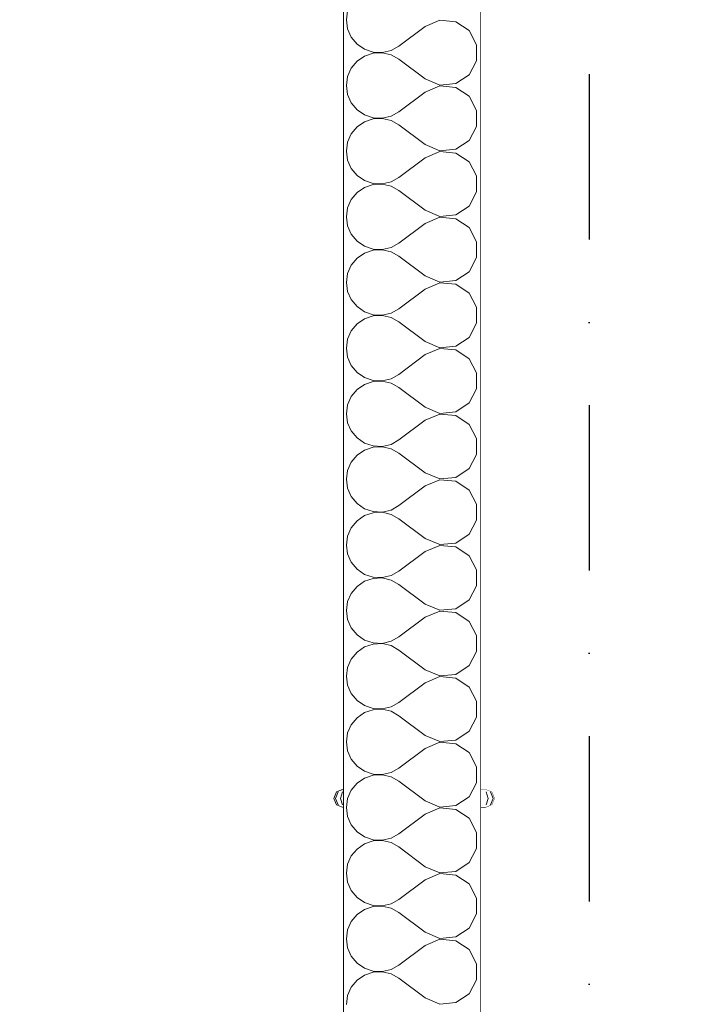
# Model space of a CAD drawing. Header units: millimetres. Extents: x -12989 to 402831, y -50461 to 30884.
# Tile 33 of 175: x 367791 to 368534, y -45175 to -44103. Entities that reach past the tile are written whole.
import ezdxf
from ezdxf.enums import TextEntityAlignment as Align

# ---------------------------------------------------------------- set-up
doc = ezdxf.new("R2010")
doc.units = ezdxf.units.MM
doc.header["$MEASUREMENT"] = 0
doc.linetypes.add('Kropki i Kreski', pattern=[360, 180, -90, 0, -90])
doc.linetypes.add('Wipeout_Contour', pattern=[1000, 0, -1000])
for name, color, linetype in [('AS_Blachy.Import IFC', 7, 'Continuous'), ('Nowe_04-ŚCIANY DZIAŁOWE', 7, 'Continuous'), ('Nowe_Drzwi Archicad', 7, 'Continuous'), ('Nowe_Warstwa IFC.Import IFC', 7, 'Continuous')]:
    doc.layers.add(name, color=color, linetype=linetype)
doc.layers.add('Nowe_04-ŚCIANY DZIAŁOWE_Nr_pióra__174', color=7, linetype='Continuous', lineweight=5, true_color=0x6a6a6a)
for name, color, linetype, lineweight in [('Nowe_04-ŚCIANY DZIAŁOWE_Nr_pióra__27', 7, 'Continuous', 25), ('Nowe_Drzwi Archicad_Nr_pióra__3', 7, 'Continuous', 13), ('Nowe_Warstwa IFC.Import IFC_Nr_pióra__1', 7, 'Continuous', 13), ('Nowe_Warstwa IFC.Import IFC_Nr_pióra__25', 7, 'Continuous', 25)]:
    doc.layers.add(name, color=color, linetype=linetype, lineweight=lineweight)
doc.styles.add('STYL_AUTOMATYCZNY_1', font='arial.ttf')

# ---------------------------------------------------------------- blocks, each defined once
blk = doc.blocks.new('*X14', base_point=(362576.7, -45960.6))
at = {"layer": 'Nowe_04-ŚCIANY DZIAŁOWE_Nr_pióra__174', "color": 251, "linetype": 'Continuous', "lineweight": 5, "true_color": 0x6a6a6a}
for p, q in [((368147.4, -44093.7), (368146.1, -44103.4)), ((368146.1, -44103.4), (368147.4, -44113.2)), ((368231.8, -44110.6), (368203.2, -44132)), ((368247.8, -44103.9), (368231.8, -44110.6)), ((368265.1, -44105.5), (368247.8, -44103.9)), ((368279.6, -44115.1), (368265.1, -44105.5)), ((368147.4, -44113.2), (368151.4, -44122.2)), ((368287.8, -44130.5), (368279.6, -44115.1)), ((368151.4, -44122.2), (368157.7, -44129.8)), ((368157.7, -44129.8), (368165.8, -44135.4)), ((368194.6, -44136.8), (368203.2, -44132)), ((368287.8, -44147.9), (368287.8, -44130.5)), ((368165.8, -44135.4), (368175.1, -44138.5)), ((368175.1, -44139.8), (368165.8, -44142.9)), ((368175.1, -44138.5), (368185, -44139)), ((368185, -44139.3), (368175.1, -44139.8)), ((368185, -44139), (368194.6, -44136.8)), ((368194.6, -44141.5), (368185, -44139.3)), ((368203.2, -44146.3), (368194.6, -44141.5)), ((368157.7, -44148.5), (368151.4, -44156.1)), ((368165.8, -44142.9), (368157.7, -44148.5)), ((368231.8, -44167.7), (368203.2, -44146.3)), ((368279.6, -44163.2), (368287.8, -44147.9)), ((368151.4, -44156.1), (368147.4, -44165.1)), ((368265.1, -44172.8), (368279.6, -44163.2)), ((368147.4, -44165.1), (368146.1, -44174.9)), ((368146.1, -44174.9), (368147.4, -44184.6)), ((368231.8, -44167.7), (368247.8, -44174.5)), ((368247.8, -44174.5), (368265.1, -44172.8)), ((368147.4, -44184.6), (368151.4, -44193.7)), ((368231.8, -44182), (368203.2, -44203.4)), ((368247.8, -44175.3), (368231.8, -44182)), ((368265.1, -44176.9), (368247.8, -44175.3)), ((368279.6, -44186.6), (368265.1, -44176.9)), ((368151.4, -44193.7), (368157.7, -44201.2)), ((368287.8, -44201.9), (368279.6, -44186.6)), ((368157.7, -44201.2), (368165.8, -44206.8)), ((368165.8, -44206.8), (368175.1, -44210)), ((368194.6, -44208.2), (368203.2, -44203.4)), ((368287.8, -44219.3), (368287.8, -44201.9)), ((368165.8, -44214.4), (368157.7, -44219.9)), ((368175.1, -44211.2), (368165.8, -44214.4)), ((368175.1, -44210), (368185, -44210.4)), ((368185, -44210.7), (368175.1, -44211.2)), ((368185, -44210.4), (368194.6, -44208.2)), ((368194.6, -44213), (368185, -44210.7)), ((368203.2, -44217.7), (368194.6, -44213)), ((368231.8, -44239.2), (368203.2, -44217.7)), ((368151.4, -44227.5), (368147.4, -44236.5)), ((368157.7, -44219.9), (368151.4, -44227.5)), ((368279.6, -44234.6), (368287.8, -44219.3)), ((368147.4, -44236.5), (368146.1, -44246.3)), ((368231.8, -44239.2), (368247.8, -44245.9)), ((368265.1, -44244.3), (368279.6, -44234.6)), ((368146.1, -44246.3), (368147.4, -44256.1)), ((368247.8, -44246.7), (368231.8, -44253.4)), ((368247.8, -44245.9), (368265.1, -44244.3)), ((368265.1, -44248.4), (368247.8, -44246.7)), ((368279.6, -44258), (368265.1, -44248.4)), ((368147.4, -44256.1), (368151.4, -44265.1)), ((368231.8, -44253.4), (368203.2, -44274.9)), ((368287.8, -44273.3), (368279.6, -44258)), ((368151.4, -44265.1), (368157.7, -44272.7)), ((368157.7, -44272.7), (368165.8, -44278.3)), ((368165.8, -44278.3), (368175.1, -44281.4)), ((368175.1, -44281.4), (368185, -44281.9)), ((368185, -44281.9), (368194.6, -44279.6)), ((368194.6, -44279.6), (368203.2, -44274.9)), ((368287.8, -44290.7), (368287.8, -44273.3)), ((368157.7, -44291.4), (368151.4, -44299)), ((368165.8, -44285.8), (368157.7, -44291.4)), ((368175.1, -44282.6), (368165.8, -44285.8)), ((368185, -44282.2), (368175.1, -44282.6)), ((368194.6, -44284.4), (368185, -44282.2)), ((368203.2, -44289.2), (368194.6, -44284.4)), ((368231.8, -44310.6), (368203.2, -44289.2)), ((368279.6, -44306.1), (368287.8, -44290.7)), ((368151.4, -44299), (368147.4, -44308)), ((368147.4, -44308), (368146.1, -44317.7)), ((368231.8, -44310.6), (368247.8, -44317.3)), ((368265.1, -44315.7), (368279.6, -44306.1)), ((368146.1, -44317.7), (368147.4, -44327.5)), ((368231.8, -44324.9), (368203.2, -44346.3)), ((368247.8, -44318.1), (368231.8, -44324.9)), ((368247.8, -44317.3), (368265.1, -44315.7)), ((368265.1, -44319.8), (368247.8, -44318.1)), ((368279.6, -44329.4), (368265.1, -44319.8)), ((368147.4, -44327.5), (368151.4, -44336.5)), ((368287.8, -44344.8), (368279.6, -44329.4)), ((368151.4, -44336.5), (368157.7, -44344.1)), ((368157.7, -44344.1), (368165.8, -44349.7)), ((368194.6, -44351.1), (368203.2, -44346.3)), ((368287.8, -44362.1), (368287.8, -44344.8)), ((368165.8, -44349.7), (368175.1, -44352.8)), ((368175.1, -44354.1), (368165.8, -44357.2)), ((368175.1, -44352.8), (368185, -44353.3)), ((368185, -44353.6), (368175.1, -44354.1)), ((368185, -44353.3), (368194.6, -44351.1)), ((368194.6, -44355.8), (368185, -44353.6)), ((368203.2, -44360.6), (368194.6, -44355.8)), ((368157.7, -44362.8), (368151.4, -44370.4)), ((368165.8, -44357.2), (368157.7, -44362.8)), ((368231.8, -44382), (368203.2, -44360.6)), ((368279.6, -44377.5), (368287.8, -44362.1)), ((368151.4, -44370.4), (368147.4, -44379.4)), ((368265.1, -44387.1), (368279.6, -44377.5)), ((368147.4, -44379.4), (368146.1, -44389.2)), ((368146.1, -44389.2), (368147.4, -44398.9)), ((368231.8, -44382), (368247.8, -44388.8)), ((368247.8, -44388.8), (368265.1, -44387.1)), ((368147.4, -44398.9), (368151.4, -44407.9)), ((368231.8, -44396.3), (368203.2, -44417.7)), ((368247.8, -44389.6), (368231.8, -44396.3)), ((368265.1, -44391.2), (368247.8, -44389.6)), ((368279.6, -44400.8), (368265.1, -44391.2)), ((368151.4, -44407.9), (368157.7, -44415.5)), ((368287.8, -44416.2), (368279.6, -44400.8)), ((368157.7, -44415.5), (368165.8, -44421.1)), ((368165.8, -44421.1), (368175.1, -44424.3)), ((368194.6, -44422.5), (368203.2, -44417.7)), ((368287.8, -44433.6), (368287.8, -44416.2)), ((368165.8, -44428.6), (368157.7, -44434.2)), ((368175.1, -44425.5), (368165.8, -44428.6)), ((368175.1, -44424.3), (368185, -44424.7)), ((368185, -44425), (368175.1, -44425.5)), ((368185, -44424.7), (368194.6, -44422.5)), ((368194.6, -44427.3), (368185, -44425)), ((368203.2, -44432), (368194.6, -44427.3)), ((368231.8, -44453.4), (368203.2, -44432)), ((368151.4, -44441.8), (368147.4, -44450.8)), ((368157.7, -44434.2), (368151.4, -44441.8)), ((368279.6, -44448.9), (368287.8, -44433.6)), ((368147.4, -44450.8), (368146.1, -44460.6)), ((368231.8, -44453.4), (368247.8, -44460.2)), ((368265.1, -44458.5), (368279.6, -44448.9)), ((368146.1, -44460.6), (368147.4, -44470.4)), ((368247.8, -44461), (368231.8, -44467.7)), ((368247.8, -44460.2), (368265.1, -44458.5)), ((368265.1, -44462.6), (368247.8, -44461)), ((368279.6, -44472.3), (368265.1, -44462.6)), ((368147.4, -44470.4), (368151.4, -44479.4)), ((368231.8, -44467.7), (368203.2, -44489.2)), ((368287.8, -44487.6), (368279.6, -44472.3)), ((368151.4, -44479.4), (368157.7, -44487)), ((368157.7, -44487), (368165.8, -44492.5)), ((368165.8, -44492.5), (368175.1, -44495.7)), ((368175.1, -44495.7), (368185, -44496.2)), ((368185, -44496.2), (368194.6, -44493.9)), ((368194.6, -44493.9), (368203.2, -44489.2)), ((368287.8, -44505), (368287.8, -44487.6)), ((368157.7, -44505.7), (368151.4, -44513.2)), ((368165.8, -44500.1), (368157.7, -44505.7)), ((368175.1, -44496.9), (368165.8, -44500.1)), ((368185, -44496.5), (368175.1, -44496.9)), ((368194.6, -44498.7), (368185, -44496.5)), ((368203.2, -44503.4), (368194.6, -44498.7)), ((368231.8, -44524.9), (368203.2, -44503.4)), ((368279.6, -44520.3), (368287.8, -44505)), ((368151.4, -44513.2), (368147.4, -44522.3)), ((368147.4, -44522.3), (368146.1, -44532)), ((368231.8, -44524.9), (368247.8, -44531.6)), ((368265.1, -44530), (368279.6, -44520.3)), ((368146.1, -44532), (368147.4, -44541.8)), ((368231.8, -44539.2), (368203.2, -44560.6)), ((368247.8, -44532.4), (368231.8, -44539.2)), ((368247.8, -44531.6), (368265.1, -44530)), ((368265.1, -44534.1), (368247.8, -44532.4)), ((368279.6, -44543.7), (368265.1, -44534.1)), ((368147.4, -44541.8), (368151.4, -44550.8)), ((368287.8, -44559), (368279.6, -44543.7)), ((368151.4, -44550.8), (368157.7, -44558.4)), ((368157.7, -44558.4), (368165.8, -44564)), ((368194.6, -44565.4), (368203.2, -44560.6)), ((368287.8, -44576.4), (368287.8, -44559)), ((368165.8, -44564), (368175.1, -44567.1)), ((368175.1, -44568.4), (368165.8, -44571.5)), ((368175.1, -44567.1), (368185, -44567.6)), ((368185, -44567.9), (368175.1, -44568.4)), ((368185, -44567.6), (368194.6, -44565.4)), ((368194.6, -44570.1), (368185, -44567.9)), ((368203.2, -44574.9), (368194.6, -44570.1)), ((368157.7, -44577.1), (368151.4, -44584.7)), ((368165.8, -44571.5), (368157.7, -44577.1)), ((368231.8, -44596.3), (368203.2, -44574.9)), ((368279.6, -44591.8), (368287.8, -44576.4)), ((368151.4, -44584.7), (368147.4, -44593.7)), ((368265.1, -44601.4), (368279.6, -44591.8)), ((368147.4, -44593.7), (368146.1, -44603.4)), ((368146.1, -44603.4), (368147.4, -44613.2)), ((368231.8, -44596.3), (368247.8, -44603)), ((368247.8, -44603), (368265.1, -44601.4)), ((368147.4, -44613.2), (368151.4, -44622.2)), ((368231.8, -44610.6), (368203.2, -44632)), ((368247.8, -44603.9), (368231.8, -44610.6)), ((368265.1, -44605.5), (368247.8, -44603.9)), ((368279.6, -44615.1), (368265.1, -44605.5)), ((368151.4, -44622.2), (368157.7, -44629.8)), ((368287.8, -44630.5), (368279.6, -44615.1)), ((368157.7, -44629.8), (368165.8, -44635.4)), ((368165.8, -44635.4), (368175.1, -44638.5)), ((368194.6, -44636.8), (368203.2, -44632)), ((368287.8, -44647.9), (368287.8, -44630.5)), ((368165.8, -44642.9), (368157.7, -44648.5)), ((368175.1, -44639.8), (368165.8, -44642.9)), ((368175.1, -44638.5), (368185, -44639)), ((368185, -44639.3), (368175.1, -44639.8)), ((368185, -44639), (368194.6, -44636.8)), ((368194.6, -44641.5), (368185, -44639.3)), ((368203.2, -44646.3), (368194.6, -44641.5)), ((368231.8, -44667.7), (368203.2, -44646.3)), ((368151.4, -44656.1), (368147.4, -44665.1)), ((368157.7, -44648.5), (368151.4, -44656.1)), ((368279.6, -44663.2), (368287.8, -44647.9)), ((368147.4, -44665.1), (368146.1, -44674.9)), ((368231.8, -44667.7), (368247.8, -44674.5)), ((368265.1, -44672.8), (368279.6, -44663.2)), ((368146.1, -44674.9), (368147.4, -44684.6)), ((368247.8, -44675.3), (368231.8, -44682)), ((368247.8, -44674.5), (368265.1, -44672.8)), ((368265.1, -44676.9), (368247.8, -44675.3)), ((368279.6, -44686.6), (368265.1, -44676.9)), ((368147.4, -44684.6), (368151.4, -44693.7)), ((368231.8, -44682), (368203.2, -44703.4)), ((368287.8, -44701.9), (368279.6, -44686.6)), ((368151.4, -44693.7), (368157.7, -44701.2)), ((368157.7, -44701.2), (368165.8, -44706.8)), ((368165.8, -44706.8), (368175.1, -44710)), ((368175.1, -44710), (368185, -44710.4)), ((368185, -44710.4), (368194.6, -44708.2)), ((368194.6, -44708.2), (368203.2, -44703.4)), ((368287.8, -44719.3), (368287.8, -44701.9)), ((368157.7, -44719.9), (368151.4, -44727.5)), ((368165.8, -44714.4), (368157.7, -44719.9)), ((368175.1, -44711.2), (368165.8, -44714.4)), ((368185, -44710.7), (368175.1, -44711.2)), ((368194.6, -44713), (368185, -44710.7)), ((368203.2, -44717.7), (368194.6, -44713)), ((368231.8, -44739.2), (368203.2, -44717.7)), ((368279.6, -44734.6), (368287.8, -44719.3)), ((368151.4, -44727.5), (368147.4, -44736.5)), ((368147.4, -44736.5), (368146.1, -44746.3)), ((368231.8, -44739.2), (368247.8, -44745.9)), ((368265.1, -44744.3), (368279.6, -44734.6)), ((368146.1, -44746.3), (368147.4, -44756.1)), ((368231.8, -44753.4), (368203.2, -44774.9)), ((368247.8, -44746.7), (368231.8, -44753.4)), ((368247.8, -44745.9), (368265.1, -44744.3)), ((368265.1, -44748.4), (368247.8, -44746.7)), ((368279.6, -44758), (368265.1, -44748.4)), ((368147.4, -44756.1), (368151.4, -44765.1)), ((368287.8, -44773.3), (368279.6, -44758)), ((368151.4, -44765.1), (368157.7, -44772.7)), ((368157.7, -44772.7), (368165.8, -44778.3)), ((368194.6, -44779.6), (368203.2, -44774.9)), ((368287.8, -44790.7), (368287.8, -44773.3)), ((368165.8, -44778.3), (368175.1, -44781.4)), ((368175.1, -44782.6), (368165.8, -44785.8)), ((368175.1, -44781.4), (368185, -44781.9)), ((368185, -44782.2), (368175.1, -44782.6)), ((368185, -44781.9), (368194.6, -44779.6)), ((368194.6, -44784.4), (368185, -44782.2)), ((368203.2, -44789.2), (368194.6, -44784.4)), ((368157.7, -44791.4), (368151.4, -44799)), ((368165.8, -44785.8), (368157.7, -44791.4)), ((368231.8, -44810.6), (368203.2, -44789.2)), ((368279.6, -44806.1), (368287.8, -44790.7)), ((368151.4, -44799), (368147.4, -44808)), ((368265.1, -44815.7), (368279.6, -44806.1)), ((368147.4, -44808), (368146.1, -44817.7)), ((368146.1, -44817.7), (368147.4, -44827.5)), ((368231.8, -44810.6), (368247.8, -44817.3)), ((368247.8, -44817.3), (368265.1, -44815.7)), ((368147.4, -44827.5), (368151.4, -44836.5)), ((368231.8, -44824.9), (368203.2, -44846.3)), ((368247.8, -44818.1), (368231.8, -44824.9)), ((368265.1, -44819.8), (368247.8, -44818.1)), ((368279.6, -44829.4), (368265.1, -44819.8)), ((368151.4, -44836.5), (368157.7, -44844.1)), ((368287.8, -44844.8), (368279.6, -44829.4)), ((368157.7, -44844.1), (368165.8, -44849.7)), ((368165.8, -44849.7), (368175.1, -44852.8)), ((368194.6, -44851.1), (368203.2, -44846.3)), ((368287.8, -44862.1), (368287.8, -44844.8)), ((368165.8, -44857.2), (368157.7, -44862.8)), ((368175.1, -44854.1), (368165.8, -44857.2)), ((368175.1, -44852.8), (368185, -44853.3)), ((368185, -44853.6), (368175.1, -44854.1)), ((368185, -44853.3), (368194.6, -44851.1)), ((368194.6, -44855.8), (368185, -44853.6)), ((368203.2, -44860.6), (368194.6, -44855.8)), ((368231.8, -44882), (368203.2, -44860.6)), ((368151.4, -44870.4), (368147.4, -44879.4)), ((368157.7, -44862.8), (368151.4, -44870.4)), ((368279.6, -44877.5), (368287.8, -44862.1)), ((368147.4, -44879.4), (368146.1, -44889.2)), ((368231.8, -44882), (368247.8, -44888.8)), ((368265.1, -44887.1), (368279.6, -44877.5)), ((368146.1, -44889.2), (368147.4, -44898.9)), ((368247.8, -44889.6), (368231.8, -44896.3)), ((368247.8, -44888.8), (368265.1, -44887.1)), ((368265.1, -44891.2), (368247.8, -44889.6)), ((368279.6, -44900.8), (368265.1, -44891.2)), ((368147.4, -44898.9), (368151.4, -44907.9)), ((368231.8, -44896.3), (368203.2, -44917.7)), ((368287.8, -44916.2), (368279.6, -44900.8)), ((368151.4, -44907.9), (368157.7, -44915.5)), ((368157.7, -44915.5), (368165.8, -44921.1)), ((368165.8, -44921.1), (368175.1, -44924.3)), ((368175.1, -44924.3), (368185, -44924.7)), ((368185, -44924.7), (368194.6, -44922.5)), ((368194.6, -44922.5), (368203.2, -44917.7)), ((368287.8, -44933.6), (368287.8, -44916.2)), ((368157.7, -44934.2), (368151.4, -44941.8)), ((368165.8, -44928.6), (368157.7, -44934.2)), ((368175.1, -44925.5), (368165.8, -44928.6)), ((368185, -44925), (368175.1, -44925.5)), ((368194.6, -44927.3), (368185, -44925)), ((368203.2, -44932), (368194.6, -44927.3)), ((368231.8, -44953.4), (368203.2, -44932)), ((368279.6, -44948.9), (368287.8, -44933.6)), ((368151.4, -44941.8), (368147.4, -44950.8)), ((368147.4, -44950.8), (368146.1, -44960.6)), ((368231.8, -44953.4), (368247.8, -44960.2)), ((368265.1, -44958.5), (368279.6, -44948.9)), ((368146.1, -44960.6), (368147.4, -44970.4)), ((368231.8, -44967.7), (368203.2, -44989.2)), ((368247.8, -44961), (368231.8, -44967.7)), ((368247.8, -44960.2), (368265.1, -44958.5)), ((368265.1, -44962.6), (368247.8, -44961)), ((368279.6, -44972.3), (368265.1, -44962.6)), ((368147.4, -44970.4), (368151.4, -44979.4)), ((368287.8, -44987.6), (368279.6, -44972.3)), ((368151.4, -44979.4), (368157.7, -44987)), ((368157.7, -44987), (368165.8, -44992.5)), ((368194.6, -44993.9), (368203.2, -44989.2)), ((368287.8, -45005), (368287.8, -44987.6)), ((368165.8, -44992.5), (368175.1, -44995.7)), ((368175.1, -44996.9), (368165.8, -45000.1)), ((368175.1, -44995.7), (368185, -44996.2)), ((368185, -44996.5), (368175.1, -44996.9)), ((368185, -44996.2), (368194.6, -44993.9)), ((368194.6, -44998.7), (368185, -44996.5)), ((368203.2, -45003.4), (368194.6, -44998.7)), ((368157.7, -45005.7), (368151.4, -45013.2)), ((368165.8, -45000.1), (368157.7, -45005.7)), ((368231.8, -45024.9), (368203.2, -45003.4)), ((368279.6, -45020.3), (368287.8, -45005)), ((368151.4, -45013.2), (368147.4, -45022.3)), ((368265.1, -45030), (368279.6, -45020.3)), ((368147.4, -45022.3), (368146.1, -45032)), ((368146.1, -45032), (368147.4, -45041.8)), ((368231.8, -45024.9), (368247.8, -45031.6)), ((368247.8, -45031.6), (368265.1, -45030)), ((368147.4, -45041.8), (368151.4, -45050.8)), ((368231.8, -45039.2), (368203.2, -45060.6)), ((368247.8, -45032.4), (368231.8, -45039.2)), ((368265.1, -45034.1), (368247.8, -45032.4)), ((368279.6, -45043.7), (368265.1, -45034.1)), ((368151.4, -45050.8), (368157.7, -45058.4)), ((368287.8, -45059), (368279.6, -45043.7)), ((368157.7, -45058.4), (368165.8, -45064)), ((368165.8, -45064), (368175.1, -45067.1)), ((368194.6, -45065.4), (368203.2, -45060.6)), ((368287.8, -45076.4), (368287.8, -45059)), ((368165.8, -45071.5), (368157.7, -45077.1)), ((368175.1, -45068.4), (368165.8, -45071.5)), ((368175.1, -45067.1), (368185, -45067.6)), ((368185, -45067.9), (368175.1, -45068.4)), ((368185, -45067.6), (368194.6, -45065.4)), ((368194.6, -45070.1), (368185, -45067.9)), ((368203.2, -45074.9), (368194.6, -45070.1)), ((368231.8, -45096.3), (368203.2, -45074.9)), ((368151.4, -45084.7), (368147.4, -45093.7)), ((368157.7, -45077.1), (368151.4, -45084.7)), ((368279.6, -45091.8), (368287.8, -45076.4)), ((368147.4, -45093.7), (368146.1, -45103.4)), ((368231.8, -45096.3), (368247.8, -45103)), ((368265.1, -45101.4), (368279.6, -45091.8)), ((368146.1, -45103.4), (368147.4, -45113.2)), ((368247.8, -45103.9), (368231.8, -45110.6)), ((368247.8, -45103), (368265.1, -45101.4)), ((368265.1, -45105.5), (368247.8, -45103.9)), ((368279.6, -45115.1), (368265.1, -45105.5)), ((368147.4, -45113.2), (368151.4, -45122.2)), ((368231.8, -45110.6), (368203.2, -45132)), ((368287.8, -45130.5), (368279.6, -45115.1)), ((368151.4, -45122.2), (368157.7, -45129.8)), ((368157.7, -45129.8), (368165.8, -45135.4)), ((368165.8, -45135.4), (368175.1, -45138.5)), ((368175.1, -45138.5), (368185, -45139)), ((368185, -45139), (368194.6, -45136.8)), ((368194.6, -45136.8), (368203.2, -45132)), ((368287.8, -45147.9), (368287.8, -45130.5)), ((368157.7, -45148.5), (368151.4, -45156.1)), ((368165.8, -45142.9), (368157.7, -45148.5)), ((368175.1, -45139.8), (368165.8, -45142.9)), ((368185, -45139.3), (368175.1, -45139.8)), ((368194.6, -45141.5), (368185, -45139.3)), ((368203.2, -45146.3), (368194.6, -45141.5)), ((368231.8, -45167.7), (368203.2, -45146.3)), ((368279.6, -45163.2), (368287.8, -45147.9)), ((368151.4, -45156.1), (368147.4, -45165.1)), ((368147.4, -45165.1), (368146.1, -45174.9)), ((368231.8, -45167.7), (368247.8, -45174.5)), ((368265.1, -45172.8), (368279.6, -45163.2)), ((368247.8, -45174.5), (368265.1, -45172.8))]:
    blk.add_line(p, q, dxfattribs=at)
blk = doc.blocks.new('ElemPrzekroju_4_1', base_point=(362576.7, -45960.6))
at = {"color": 254, "linetype": 'Wipeout_Contour', "lineweight": 0, "ltscale": 1482783.934436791}
blk.add_wipeout([(368292.5, -39378.9), (368142.5, -39378.9), (368142.5, -45960.6), (368292.5, -45960.6)], dxfattribs=at).dxf.layer = 'Nowe_04-ŚCIANY DZIAŁOWE'
at = {"layer": 'Nowe_04-ŚCIANY DZIAŁOWE_Nr_pióra__27', "color": 7, "linetype": 'Continuous', "lineweight": 25}
for p, q in [((368292.5, -39378.9), (368292.5, -45960.6)), ((368142.5, -42960.6), (368142.5, -45960.6))]:
    blk.add_line(p, q, dxfattribs=at)
at = {"layer": 'Nowe_04-ŚCIANY DZIAŁOWE', "lineweight": 0}
blk.add_blockref('*X14', (362576.7, -45960.6), dxfattribs=at)
blk = doc.blocks.new('ElemPrzekroju_8_1', base_point=(362576.7, -45960.6))
at = {"color": 254, "linetype": 'Wipeout_Contour', "lineweight": 0, "ltscale": 11094433.41092372}
blk.add_wipeout([(366392.5, -44960.6), (366392.5, -45960.6), (366762.5, -45960.6), (366762.5, -43900.6), (367772.5, -43900.6), (367772.5, -45960.6), (368142.5, -45960.6), (368142.5, -44960.6), (368135.4, -44957.7), (368132.5, -44950.6), (368135.4, -44943.5), (368142.5, -44940.6), (368142.5, -42960.6), (367600, -42960.6), (367600, -42955.6), (367597, -42955.6), (367597, -42960.6), (366997, -42960.6), (366997, -42955.6), (366994, -42955.6), (366994, -42960.6), (366394, -42960.6), (366394, -42955.6), (366392.5, -42955.6), (366392.5, -44940.6), (366397.5, -44940.6), (366404.6, -44943.5), (366407.5, -44950.6), (366404.6, -44957.7), (366397.5, -44960.6)], dxfattribs=at).dxf.layer = 'Nowe_04-ŚCIANY DZIAŁOWE'
blk = doc.blocks.new('ElemPrzekroju_20_1', base_point=(362576.7, -45960.6))
at = {"color": 254, "linetype": 'Wipeout_Contour', "lineweight": 0, "ltscale": 1483489.595868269}
blk.add_wipeout([(368135.4, -44943.5), (368137, -44943.5), (368142.5, -44941.1), (368142.5, -44940.6)], dxfattribs=at).dxf.layer = 'Nowe_Drzwi Archicad'
at = {"color": 254, "linetype": 'Wipeout_Contour', "lineweight": 0, "ltscale": 1484129.075932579}
blk.add_wipeout([(368297.5, -44940.6), (368296.3, -44940.6), (368303, -44943.5), (368304.6, -44943.5)], dxfattribs=at).dxf.layer = 'Nowe_Drzwi Archicad'
at = {"color": 254, "linetype": 'Wipeout_Contour', "lineweight": 0, "ltscale": 1483477.403152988}
blk.add_wipeout([(368132.5, -44950.6), (368135.4, -44957.7), (368137, -44957.7), (368134.2, -44950.6)], dxfattribs=at).dxf.layer = 'Nowe_Drzwi Archicad'
at = {"color": 254, "linetype": 'Wipeout_Contour', "lineweight": 0, "ltscale": 1484154.190097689}
blk.add_wipeout([(368307.5, -44950.6), (368305.8, -44950.6), (368303, -44957.7), (368304.6, -44957.7)], dxfattribs=at).dxf.layer = 'Nowe_Drzwi Archicad'
at = {"color": 254, "linetype": 'Wipeout_Contour', "lineweight": 0, "ltscale": 1483473.975014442}
blk.add_wipeout([(368135.4, -44943.5), (368132.5, -44950.6), (368134.2, -44950.6), (368137, -44943.5)], dxfattribs=at).dxf.layer = 'Nowe_Drzwi Archicad'
at = {"color": 254, "linetype": 'Wipeout_Contour', "lineweight": 0, "ltscale": 1484150.763497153}
blk.add_wipeout([(368304.6, -44943.5), (368303, -44943.5), (368305.8, -44950.6), (368307.5, -44950.6)], dxfattribs=at).dxf.layer = 'Nowe_Drzwi Archicad'
at = {"color": 254, "linetype": 'Wipeout_Contour', "lineweight": 0, "ltscale": 1483497.70878454}
blk.add_wipeout([(368137, -44957.7), (368135.4, -44957.7), (368142.5, -44960.6), (368142.5, -44960.1)], dxfattribs=at).dxf.layer = 'Nowe_Drzwi Archicad'
at = {"color": 254, "linetype": 'Wipeout_Contour', "lineweight": 0, "ltscale": 1484137.348567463}
blk.add_wipeout([(368304.6, -44957.7), (368303, -44957.7), (368296.3, -44960.6), (368297.5, -44960.6)], dxfattribs=at).dxf.layer = 'Nowe_Drzwi Archicad'
at = {"color": 254, "linetype": 'Wipeout_Contour', "lineweight": 0, "ltscale": 1483495.653480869}
blk.add_wipeout([(368137, -44943.5), (368141.8, -44943.5), (368142.5, -44943.1), (368142.5, -44941.1)], dxfattribs=at).dxf.layer = 'Nowe_Drzwi Archicad'
at = {"color": 254, "linetype": 'Wipeout_Contour', "lineweight": 0, "ltscale": 1484118.502170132}
blk.add_wipeout([(368296.3, -44940.6), (368293.1, -44940.6), (368298.2, -44943.5), (368303, -44943.5)], dxfattribs=at).dxf.layer = 'Nowe_Drzwi Archicad'
at = {"color": 254, "linetype": 'Wipeout_Contour', "lineweight": 0, "ltscale": 1483490.806352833}
blk.add_wipeout([(368134.2, -44950.6), (368137, -44957.7), (368141.8, -44957.7), (368139.7, -44950.6)], dxfattribs=at).dxf.layer = 'Nowe_Drzwi Archicad'
at = {"color": 254, "linetype": 'Wipeout_Contour', "lineweight": 0, "ltscale": 1484140.786813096}
blk.add_wipeout([(368305.8, -44950.6), (368300.3, -44950.6), (368298.2, -44957.7), (368303, -44957.7)], dxfattribs=at).dxf.layer = 'Nowe_Drzwi Archicad'
at = {"color": 254, "linetype": 'Wipeout_Contour', "lineweight": 0, "ltscale": 1483487.378243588}
blk.add_wipeout([(368137, -44943.5), (368134.2, -44950.6), (368139.7, -44950.6), (368141.8, -44943.5)], dxfattribs=at).dxf.layer = 'Nowe_Drzwi Archicad'
at = {"color": 254, "linetype": 'Wipeout_Contour', "lineweight": 0, "ltscale": 1484137.360183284}
blk.add_wipeout([(368303, -44943.5), (368298.2, -44943.5), (368300.3, -44950.6), (368305.8, -44950.6)], dxfattribs=at).dxf.layer = 'Nowe_Drzwi Archicad'
at = {"color": 254, "linetype": 'Wipeout_Contour', "lineweight": 0, "ltscale": 1483502.994055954}
blk.add_wipeout([(368141.8, -44957.7), (368137, -44957.7), (368142.5, -44960.1), (368142.5, -44958.1)], dxfattribs=at).dxf.layer = 'Nowe_Drzwi Archicad'
at = {"color": 254, "linetype": 'Wipeout_Contour', "lineweight": 0, "ltscale": 1484126.77486224}
blk.add_wipeout([(368303, -44957.7), (368298.2, -44957.7), (368293.1, -44960.6), (368296.3, -44960.6)], dxfattribs=at).dxf.layer = 'Nowe_Drzwi Archicad'
at = {"color": 254, "linetype": 'Wipeout_Contour', "lineweight": 0, "ltscale": 1112626.020332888}
blk.add_wipeout([(368141.8, -44943.5), (368142.5, -44943.5), (368142.5, -44943.1)], dxfattribs=at).dxf.layer = 'Nowe_Drzwi Archicad'
at = {"color": 254, "linetype": 'Wipeout_Contour', "lineweight": 0, "ltscale": 1484104.961352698}
blk.add_wipeout([(368293.1, -44940.6), (368292.5, -44940.6), (368292.5, -44943.5), (368298.2, -44943.5)], dxfattribs=at).dxf.layer = 'Nowe_Drzwi Archicad'
at = {"color": 254, "linetype": 'Wipeout_Contour', "lineweight": 0, "ltscale": 1483503.842176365}
blk.add_wipeout([(368139.7, -44950.6), (368141.8, -44957.7), (368142.5, -44957.7), (368142.5, -44950.6)], dxfattribs=at).dxf.layer = 'Nowe_Drzwi Archicad'
at = {"color": 254, "linetype": 'Wipeout_Contour', "lineweight": 0, "ltscale": 1484117.348434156}
blk.add_wipeout([(368300.3, -44950.6), (368292.5, -44950.6), (368292.5, -44957.7), (368298.2, -44957.7)], dxfattribs=at).dxf.layer = 'Nowe_Drzwi Archicad'
at = {"color": 254, "linetype": 'Wipeout_Contour', "lineweight": 0, "ltscale": 1483500.414106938}
blk.add_wipeout([(368139.7, -44950.6), (368142.5, -44950.6), (368142.5, -44943.5), (368141.8, -44943.5)], dxfattribs=at).dxf.layer = 'Nowe_Drzwi Archicad'
at = {"color": 254, "linetype": 'Wipeout_Contour', "lineweight": 0, "ltscale": 1484113.921772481}
blk.add_wipeout([(368298.2, -44943.5), (368292.5, -44943.5), (368292.5, -44950.6), (368300.3, -44950.6)], dxfattribs=at).dxf.layer = 'Nowe_Drzwi Archicad'
at = {"color": 254, "linetype": 'Wipeout_Contour', "lineweight": 0, "ltscale": 1112631.139359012}
blk.add_wipeout([(368141.8, -44957.7), (368142.5, -44958.1), (368142.5, -44957.7)], dxfattribs=at).dxf.layer = 'Nowe_Drzwi Archicad'
at = {"color": 254, "linetype": 'Wipeout_Contour', "lineweight": 0, "ltscale": 1484113.234114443}
blk.add_wipeout([(368298.2, -44957.7), (368292.5, -44957.7), (368292.5, -44960.6), (368293.1, -44960.6)], dxfattribs=at).dxf.layer = 'Nowe_Drzwi Archicad'
at = {"layer": 'Nowe_Drzwi Archicad_Nr_pióra__3', "color": 7, "linetype": 'Continuous', "lineweight": 13}
for p, q in [((368135.4, -44943.5), (368132.5, -44950.6)), ((368137, -44943.5), (368134.2, -44950.6)), ((368142.5, -44940.6), (368135.4, -44943.5)), ((368141.8, -44943.5), (368139.7, -44950.6)), ((368293.1, -44940.6), (368292.5, -44940.6)), ((368296.3, -44940.6), (368293.1, -44940.6)), ((368297.5, -44940.6), (368296.3, -44940.6)), ((368297.5, -44940.6), (368304.6, -44943.5)), ((368298.2, -44943.5), (368300.3, -44950.6)), ((368303, -44943.5), (368305.8, -44950.6)), ((368304.6, -44943.5), (368307.5, -44950.6)), ((368132.5, -44950.6), (368135.4, -44957.7)), ((368134.2, -44950.6), (368137, -44957.7)), ((368139.7, -44950.6), (368141.8, -44957.7)), ((368300.3, -44950.6), (368298.2, -44957.7)), ((368305.8, -44950.6), (368303, -44957.7)), ((368307.5, -44950.6), (368304.6, -44957.7)), ((368135.4, -44957.7), (368142.5, -44960.6)), ((368293.1, -44960.6), (368292.5, -44960.6)), ((368296.3, -44960.6), (368293.1, -44960.6)), ((368297.5, -44960.6), (368296.3, -44960.6)), ((368304.6, -44957.7), (368297.5, -44960.6))]:
    blk.add_line(p, q, dxfattribs=at)
blk = doc.blocks.new('ElemPrzekroju_171_1', base_point=(362576.7, -45960.6))
at = {"color": 254, "linetype": 'Wipeout_Contour', "lineweight": 0, "ltscale": 4081119.509564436}
blk.add_wipeout([(368535.1, -40879.2), (368292.5, -40879.2), (368292.5, -44940.6), (368297.5, -44940.6), (368304.6, -44943.5), (368307.5, -44950.6), (368304.6, -44957.7), (368297.5, -44960.6), (368292.5, -44960.6), (368292.5, -45960.6), (368535.1, -45960.6)], dxfattribs=at).dxf.layer = 'AS_Blachy.Import IFC'
blk = doc.blocks.new('Standardowy znacznik osi[5]_1', base_point=(368410.1, -35960.6))
at = {"layer": 'Nowe_Warstwa IFC.Import IFC_Nr_pióra__25', "color": 7, "linetype": 'Kropki i Kreski', "lineweight": 25}
blk.add_line((368410.1, -36960.6), (368410.1, -48960.6), dxfattribs=at)
at = {"layer": 'Nowe_Warstwa IFC.Import IFC_Nr_pióra__1', "color": 7, "lineweight": 13, "style": 'STYL_AUTOMATYCZNY_1'}
for tag, p in [('AC_MarkerText_1_0', (368410.1, -35623.1)), ('AC_MarkerText_1_1', (368410.1, -50123.1))]:
    blk.add_attdef(tag, text='', height=175, rotation=360, dxfattribs=at).set_placement(p, align=Align.TOP_CENTER)

msp = doc.modelspace()

# ---------------------------------------------------------------- block references
at = {"layer": 'Nowe_04-ŚCIANY DZIAŁOWE', "lineweight": 0}
msp.add_blockref('ElemPrzekroju_4_1', (362576.7, -45960.6), dxfattribs=at)

# ---------------------------------------------------------------- next in the draw order: block references
msp.add_blockref('ElemPrzekroju_8_1', (362576.7, -45960.6), dxfattribs=at)

# ---------------------------------------------------------------- next in the draw order: block references
at = {"layer": 'Nowe_Drzwi Archicad', "lineweight": 0}
msp.add_blockref('ElemPrzekroju_20_1', (362576.7, -45960.6), dxfattribs=at)

# ---------------------------------------------------------------- next in the draw order: block references
at = {"layer": 'AS_Blachy.Import IFC', "lineweight": 0}
msp.add_blockref('ElemPrzekroju_171_1', (362576.7, -45960.6), dxfattribs=at)

# ---------------------------------------------------------------- next in the draw order: block references
at = {"layer": 'Nowe_Warstwa IFC.Import IFC', "color": 7, "linetype": 'Continuous', "lineweight": 13}
msp.add_blockref('Standardowy znacznik osi[5]_1', (368410.1, -35960.6), dxfattribs=at)

doc.saveas('drawing.dxf')
